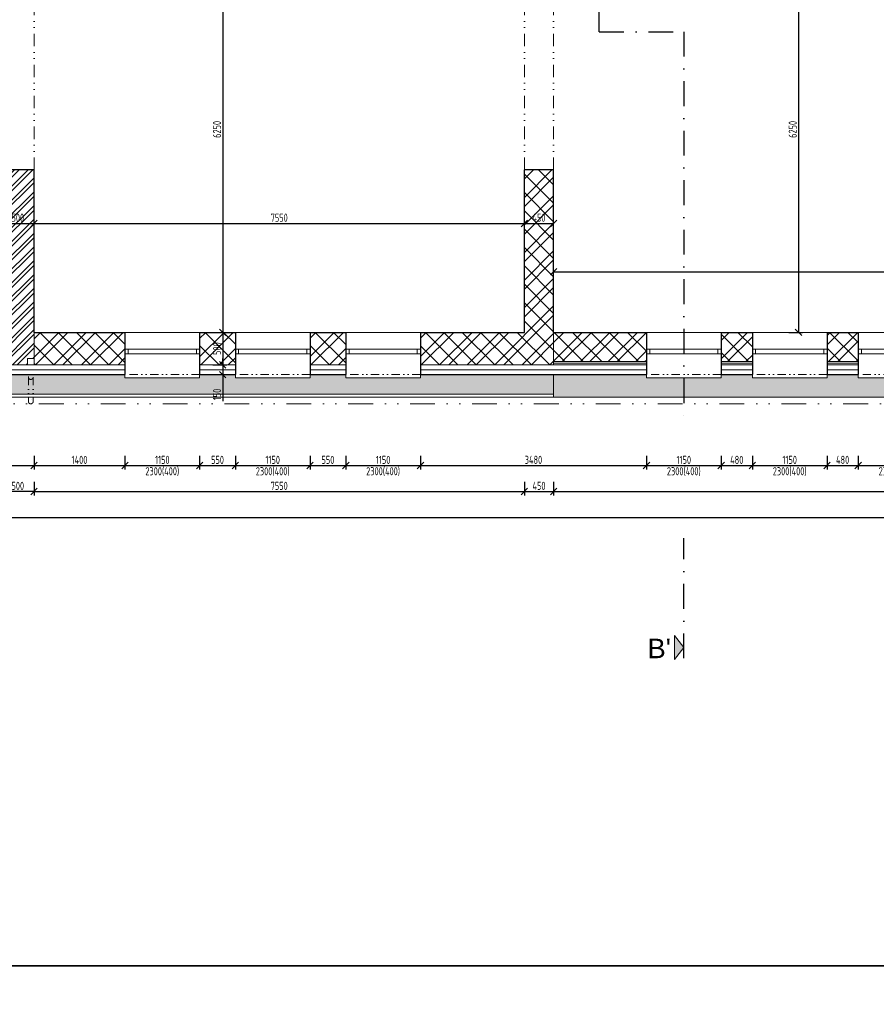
# Model space of a CAD drawing. Header units: millimetres. Extents: x -66400 to 220000, y -39950 to 48800.
# Tile 16 of 48: x 25779 to 38969, y -9844 to 5314. Entities that reach past the tile are written whole.
import ezdxf

# ---------------------------------------------------------------- set-up
doc = ezdxf.new("R2010")
doc.units = ezdxf.units.MM
doc.linetypes.add('DASHDOT', pattern=[25.4, 12.7, -6.35, 0, -6.35])
doc.linetypes.add('DIVIDE', pattern=[31.75, 12.7, -6.35, 0, -6.35, 0, -6.35])
doc.layers.get('Defpoints').update_dxf_attribs({"color": 161})
for name, color, linetype, lineweight in [('A koty', 7, 'Continuous', 5), ('A nad', 7, 'DIVIDE', 9), ('A okná-dvere', 144, 'Continuous', 9), ('A steny', 30, 'Continuous', 30), ('A tenkeciary', 8, 'Continuous', 9), ('A tepel.izolacia', 7, 'BATTING', 5)]:
    doc.layers.add(name, color=color, linetype=linetype, lineweight=lineweight)
doc.layers.add('A srafy', color=7, linetype='Continuous', lineweight=5, true_color=0x7a7a7a)
doc.styles.add('ARIAL', font='arial.ttf', dxfattribs={"height": 2})
doc.styles.add('ISOCP', font='isocp.shx', dxfattribs={"width": 0.8})
doc.linetypes.add('BATTING', pattern='A,0.00254,-2.54,[134,ltypeshp.shx,S=2.54,R=0,X=-2.54,Y=0],-5.08,[134,ltypeshp.shx,S=2.54,R=180,X=2.54,Y=0],-2.54', length=10.16254)
doc.dimstyles.new('50', dxfattribs={"dimscale": 50, "dimtxt": 2.5, "dimasz": 2, "dimexe": 1.25, "dimexo": 3, "dimgap": 0.5, "dimtad": 1, "dimdec": 0, "dimrnd": 5, "dimtxsty": 'ISOCP', "dimblk": 'OBLIQUE', "dimcen": 1.4, "dimclrd": 256, "dimclre": 256, "dimclrt": 256, "dimadec": 0, "dimazin": 0, "dimtfac": 1, "dimtdec": 0, "dimtix": 1, "dimtmove": 2, "dimatfit": 0, "dimfxl": 0, "dimarcsym": 0})
pattern_1 = [(45, (1e-11, 0), (-212.132, 212.132), []), (45, (141.42, 0), (-212.132, 212.132), []), (135, (1e-11, 0), (-141.4214, -141.4214), [])]

# ---------------------------------------------------------------- blocks, each defined once
blk = doc.blocks.new('_Oblique')
at = {"color": 0, "linetype": 'ByBlock', "lineweight": -2}
blk.add_line((-0.5, -0.5), (0.5, 0.5), dxfattribs=at)
blk = doc.blocks.new('*D232')
at = {"layer": 'A koty', "lineweight": -2, "transparency": 16777216}
for p, q in [((26000, -1400), (26000, -1612.5)), ((27400, -1400), (27400, -1612.5)), ((26000, -1550), (27400, -1550))]:
    blk.add_line(p, q, dxfattribs=at)
at = {"layer": 'Defpoints', "color": 0, "transparency": 16777216}
for p in [(26000, 0), (27400, -150), (27400, -1550)]:
    blk.add_point(p, dxfattribs=at)
at = {"layer": 'A koty', "lineweight": -2, "transparency": 16777216, "xscale": 100, "yscale": 100, "zscale": 100, "rotation": 180}
blk.add_blockref('_Oblique', (26000, -1550), dxfattribs=at)
at = {"layer": 'A koty', "lineweight": -2, "transparency": 16777216, "xscale": 100, "yscale": 100, "zscale": 100}
blk.add_blockref('_Oblique', (27400, -1550), dxfattribs=at)
at = {"layer": 'A koty', "transparency": 16777216, "insert": (26700, -1462.5), "char_height": 125, "attachment_point": 5, "style": 'ISOCP'}
blk.add_mtext('1400', dxfattribs=at)
blk = doc.blocks.new('*D233')
at = {"layer": 'A koty', "lineweight": -2, "transparency": 16777216}
for p, q in [((27400, -1400), (27400, -1612.5)), ((28550, -1400), (28550, -1612.5)), ((27400, -1550), (28550, -1550))]:
    blk.add_line(p, q, dxfattribs=at)
at = {"layer": 'Defpoints', "color": 0, "transparency": 16777216}
for p in [(27400, -150), (28550, -150), (28550, -1550)]:
    blk.add_point(p, dxfattribs=at)
at = {"layer": 'A koty', "lineweight": -2, "transparency": 16777216, "xscale": 100, "yscale": 100, "zscale": 100, "rotation": 180}
blk.add_blockref('_Oblique', (27400, -1550), dxfattribs=at)
at = {"layer": 'A koty', "lineweight": -2, "transparency": 16777216, "xscale": 100, "yscale": 100, "zscale": 100}
blk.add_blockref('_Oblique', (28550, -1550), dxfattribs=at)
at = {"layer": 'A koty', "transparency": 16777216, "char_height": 125, "attachment_point": 5, "style": 'ISOCP'}
for s, insert in [('1150', (27975, -1462.5)), ('2300(400)', (27975, -1643.75))]:
    blk.add_mtext(s, dxfattribs=dict(at, insert=insert))
blk = doc.blocks.new('*D234')
at = {"layer": 'A koty', "lineweight": -2, "transparency": 16777216}
for p, q in [((28550, -1400), (28550, -1612.5)), ((29100, -1400), (29100, -1612.5)), ((28550, -1550), (29100, -1550))]:
    blk.add_line(p, q, dxfattribs=at)
at = {"layer": 'Defpoints', "color": 0, "transparency": 16777216}
for p in [(28550, -150), (29100, -150), (29100, -1550)]:
    blk.add_point(p, dxfattribs=at)
at = {"layer": 'A koty', "lineweight": -2, "transparency": 16777216, "xscale": 100, "yscale": 100, "zscale": 100, "rotation": 180}
blk.add_blockref('_Oblique', (28550, -1550), dxfattribs=at)
at = {"layer": 'A koty', "lineweight": -2, "transparency": 16777216, "xscale": 100, "yscale": 100, "zscale": 100}
blk.add_blockref('_Oblique', (29100, -1550), dxfattribs=at)
at = {"layer": 'A koty', "transparency": 16777216, "insert": (28825, -1462.5), "char_height": 125, "attachment_point": 5, "style": 'ISOCP'}
blk.add_mtext('550', dxfattribs=at)
blk = doc.blocks.new('*D235')
at = {"layer": 'A koty', "lineweight": -2, "transparency": 16777216}
for p, q in [((29100, -1400), (29100, -1612.5)), ((30250, -1400), (30250, -1612.5)), ((29100, -1550), (30250, -1550))]:
    blk.add_line(p, q, dxfattribs=at)
at = {"layer": 'Defpoints', "color": 0, "transparency": 16777216}
for p in [(29100, -150), (30250, -175), (30250, -1550)]:
    blk.add_point(p, dxfattribs=at)
at = {"layer": 'A koty', "lineweight": -2, "transparency": 16777216, "xscale": 100, "yscale": 100, "zscale": 100, "rotation": 180}
blk.add_blockref('_Oblique', (29100, -1550), dxfattribs=at)
at = {"layer": 'A koty', "lineweight": -2, "transparency": 16777216, "xscale": 100, "yscale": 100, "zscale": 100}
blk.add_blockref('_Oblique', (30250, -1550), dxfattribs=at)
at = {"layer": 'A koty', "transparency": 16777216, "char_height": 125, "attachment_point": 5, "style": 'ISOCP'}
for s, insert in [('1150', (29675, -1462.5)), ('2300(400)', (29675, -1643.75))]:
    blk.add_mtext(s, dxfattribs=dict(at, insert=insert))
blk = doc.blocks.new('*D236')
at = {"layer": 'A koty', "lineweight": -2, "transparency": 16777216}
for p, q in [((30250, -1400), (30250, -1612.5)), ((30800, -1400), (30800, -1612.5)), ((30250, -1550), (30800, -1550))]:
    blk.add_line(p, q, dxfattribs=at)
at = {"layer": 'Defpoints', "color": 0, "transparency": 16777216}
for p in [(30800, -150), (30250, -175), (30800, -1550)]:
    blk.add_point(p, dxfattribs=at)
at = {"layer": 'A koty', "lineweight": -2, "transparency": 16777216, "xscale": 100, "yscale": 100, "zscale": 100, "rotation": 180}
blk.add_blockref('_Oblique', (30250, -1550), dxfattribs=at)
at = {"layer": 'A koty', "lineweight": -2, "transparency": 16777216, "xscale": 100, "yscale": 100, "zscale": 100}
blk.add_blockref('_Oblique', (30800, -1550), dxfattribs=at)
at = {"layer": 'A koty', "transparency": 16777216, "insert": (30525, -1462.5), "char_height": 125, "attachment_point": 5, "style": 'ISOCP'}
blk.add_mtext('550', dxfattribs=at)
blk = doc.blocks.new('*D237')
at = {"layer": 'A koty', "lineweight": -2, "transparency": 16777216}
for p, q in [((30800, -1400), (30800, -1612.5)), ((31950, -1400), (31950, -1612.5)), ((30800, -1550), (31950, -1550))]:
    blk.add_line(p, q, dxfattribs=at)
at = {"layer": 'Defpoints', "color": 0, "transparency": 16777216}
for p in [(30800, -150), (31950, -150), (31950, -1550)]:
    blk.add_point(p, dxfattribs=at)
at = {"layer": 'A koty', "lineweight": -2, "transparency": 16777216, "xscale": 100, "yscale": 100, "zscale": 100, "rotation": 180}
blk.add_blockref('_Oblique', (30800, -1550), dxfattribs=at)
at = {"layer": 'A koty', "lineweight": -2, "transparency": 16777216, "xscale": 100, "yscale": 100, "zscale": 100}
blk.add_blockref('_Oblique', (31950, -1550), dxfattribs=at)
at = {"layer": 'A koty', "transparency": 16777216, "char_height": 125, "attachment_point": 5, "style": 'ISOCP'}
for s, insert in [('1150', (31375, -1462.5)), ('2300(400)', (31375, -1643.75))]:
    blk.add_mtext(s, dxfattribs=dict(at, insert=insert))
blk = doc.blocks.new('*D238')
at = {"layer": 'A koty', "lineweight": -2, "transparency": 16777216}
for p, q in [((31950, -1400), (31950, -1612.5)), ((35430, -1400), (35430, -1612.5)), ((31950, -1550), (35430, -1550))]:
    blk.add_line(p, q, dxfattribs=at)
at = {"layer": 'Defpoints', "color": 0, "transparency": 16777216}
for p in [(31950, -150), (35430, -150), (35430, -1550)]:
    blk.add_point(p, dxfattribs=at)
at = {"layer": 'A koty', "lineweight": -2, "transparency": 16777216, "xscale": 100, "yscale": 100, "zscale": 100, "rotation": 180}
blk.add_blockref('_Oblique', (31950, -1550), dxfattribs=at)
at = {"layer": 'A koty', "lineweight": -2, "transparency": 16777216, "xscale": 100, "yscale": 100, "zscale": 100}
blk.add_blockref('_Oblique', (35430, -1550), dxfattribs=at)
at = {"layer": 'A koty', "transparency": 16777216, "insert": (33690, -1462.5), "char_height": 125, "attachment_point": 5, "style": 'ISOCP'}
blk.add_mtext('3480', dxfattribs=at)
blk = doc.blocks.new('*D239')
at = {"layer": 'A koty', "lineweight": -2, "transparency": 16777216}
for p, q in [((35430, -1400), (35430, -1612.5)), ((36580, -1400), (36580, -1612.5)), ((35430, -1550), (36580, -1550))]:
    blk.add_line(p, q, dxfattribs=at)
at = {"layer": 'Defpoints', "color": 0, "transparency": 16777216}
for p in [(35430, -150), (36580, -150), (36580, -1550)]:
    blk.add_point(p, dxfattribs=at)
at = {"layer": 'A koty', "lineweight": -2, "transparency": 16777216, "xscale": 100, "yscale": 100, "zscale": 100, "rotation": 180}
blk.add_blockref('_Oblique', (35430, -1550), dxfattribs=at)
at = {"layer": 'A koty', "lineweight": -2, "transparency": 16777216, "xscale": 100, "yscale": 100, "zscale": 100}
blk.add_blockref('_Oblique', (36580, -1550), dxfattribs=at)
at = {"layer": 'A koty', "transparency": 16777216, "char_height": 125, "attachment_point": 5, "style": 'ISOCP'}
for s, insert in [('1150', (36005, -1462.5)), ('2300(400)', (36005, -1643.75))]:
    blk.add_mtext(s, dxfattribs=dict(at, insert=insert))
blk = doc.blocks.new('*D240')
at = {"layer": 'A koty', "lineweight": -2, "transparency": 16777216}
for p, q in [((36580, -1400), (36580, -1612.5)), ((37060, -1400), (37060, -1612.5)), ((36580, -1550), (37060, -1550))]:
    blk.add_line(p, q, dxfattribs=at)
at = {"layer": 'Defpoints', "color": 0, "transparency": 16777216}
for p in [(36580, -150), (37060, -150), (37060, -1550)]:
    blk.add_point(p, dxfattribs=at)
at = {"layer": 'A koty', "lineweight": -2, "transparency": 16777216, "xscale": 100, "yscale": 100, "zscale": 100, "rotation": 180}
blk.add_blockref('_Oblique', (36580, -1550), dxfattribs=at)
at = {"layer": 'A koty', "lineweight": -2, "transparency": 16777216, "xscale": 100, "yscale": 100, "zscale": 100}
blk.add_blockref('_Oblique', (37060, -1550), dxfattribs=at)
at = {"layer": 'A koty', "transparency": 16777216, "insert": (36820, -1462.5), "char_height": 125, "attachment_point": 5, "style": 'ISOCP'}
blk.add_mtext('480', dxfattribs=at)
blk = doc.blocks.new('*D241')
at = {"layer": 'A koty', "lineweight": -2, "transparency": 16777216}
for p, q in [((37060, -1400), (37060, -1612.5)), ((38210, -1400), (38210, -1612.5)), ((37060, -1550), (38210, -1550))]:
    blk.add_line(p, q, dxfattribs=at)
at = {"layer": 'Defpoints', "color": 0, "transparency": 16777216}
for p in [(37060, -150), (38210, -150), (38210, -1550)]:
    blk.add_point(p, dxfattribs=at)
at = {"layer": 'A koty', "lineweight": -2, "transparency": 16777216, "xscale": 100, "yscale": 100, "zscale": 100, "rotation": 180}
blk.add_blockref('_Oblique', (37060, -1550), dxfattribs=at)
at = {"layer": 'A koty', "lineweight": -2, "transparency": 16777216, "xscale": 100, "yscale": 100, "zscale": 100}
blk.add_blockref('_Oblique', (38210, -1550), dxfattribs=at)
at = {"layer": 'A koty', "transparency": 16777216, "char_height": 125, "attachment_point": 5, "style": 'ISOCP'}
for s, insert in [('1150', (37635, -1462.5)), ('2300(400)', (37635, -1643.75))]:
    blk.add_mtext(s, dxfattribs=dict(at, insert=insert))
blk = doc.blocks.new('*D242')
at = {"layer": 'A koty', "lineweight": -2, "transparency": 16777216}
for p, q in [((38210, -1400), (38210, -1612.5)), ((38690, -1400), (38690, -1612.5)), ((38210, -1550), (38690, -1550))]:
    blk.add_line(p, q, dxfattribs=at)
at = {"layer": 'Defpoints', "color": 0, "transparency": 16777216}
for p in [(38210, -150), (38690, -150), (38690, -1550)]:
    blk.add_point(p, dxfattribs=at)
at = {"layer": 'A koty', "lineweight": -2, "transparency": 16777216, "xscale": 100, "yscale": 100, "zscale": 100, "rotation": 180}
blk.add_blockref('_Oblique', (38210, -1550), dxfattribs=at)
at = {"layer": 'A koty', "lineweight": -2, "transparency": 16777216, "xscale": 100, "yscale": 100, "zscale": 100}
blk.add_blockref('_Oblique', (38690, -1550), dxfattribs=at)
at = {"layer": 'A koty', "transparency": 16777216, "insert": (38450, -1462.5), "char_height": 125, "attachment_point": 5, "style": 'ISOCP'}
blk.add_mtext('480', dxfattribs=at)
blk = doc.blocks.new('*D243')
at = {"layer": 'A koty', "lineweight": -2, "transparency": 16777216}
for p, q in [((38690, -1400), (38690, -1612.5)), ((39840, -1400), (39840, -1612.5)), ((38690, -1550), (39840, -1550))]:
    blk.add_line(p, q, dxfattribs=at)
at = {"layer": 'Defpoints', "color": 0, "transparency": 16777216}
for p in [(38690, -150), (39840, -150), (39840, -1550)]:
    blk.add_point(p, dxfattribs=at)
at = {"layer": 'A koty', "lineweight": -2, "transparency": 16777216, "xscale": 100, "yscale": 100, "zscale": 100, "rotation": 180}
blk.add_blockref('_Oblique', (38690, -1550), dxfattribs=at)
at = {"layer": 'A koty', "lineweight": -2, "transparency": 16777216, "xscale": 100, "yscale": 100, "zscale": 100}
blk.add_blockref('_Oblique', (39840, -1550), dxfattribs=at)
at = {"layer": 'A koty', "transparency": 16777216, "char_height": 125, "attachment_point": 5, "style": 'ISOCP'}
for s, insert in [('1150', (39265, -1462.5)), ('2300(400)', (39265, -1643.75))]:
    blk.add_mtext(s, dxfattribs=dict(at, insert=insert))
blk = doc.blocks.new('*D194')
at = {"layer": 'A koty', "lineweight": -2, "transparency": 16777216}
for p, q in [((26000, -1800), (26000, -2012.5)), ((33550, -1800), (33550, -2012.5)), ((26000, -1950), (33550, -1950))]:
    blk.add_line(p, q, dxfattribs=at)
at = {"layer": 'Defpoints', "color": 0, "transparency": 16777216}
for p in [(26000, 500), (33550, 500), (33550, -1950)]:
    blk.add_point(p, dxfattribs=at)
at = {"layer": 'A koty', "lineweight": -2, "transparency": 16777216, "xscale": 100, "yscale": 100, "zscale": 100, "rotation": 180}
blk.add_blockref('_Oblique', (26000, -1950), dxfattribs=at)
at = {"layer": 'A koty', "lineweight": -2, "transparency": 16777216, "xscale": 100, "yscale": 100, "zscale": 100}
blk.add_blockref('_Oblique', (33550, -1950), dxfattribs=at)
at = {"layer": 'A koty', "transparency": 16777216, "insert": (29775, -1862.5), "char_height": 125, "attachment_point": 5, "style": 'ISOCP'}
blk.add_mtext('7550', dxfattribs=at)
blk = doc.blocks.new('*D249')
at = {"layer": 'A koty', "lineweight": -2, "transparency": 16777216}
for p, q in [((34000, -1800), (34000, -2012.5)), ((45500, -1800), (45500, -2012.5)), ((34000, -1950), (45500, -1950))]:
    blk.add_line(p, q, dxfattribs=at)
at = {"layer": 'Defpoints', "color": 0, "transparency": 16777216}
for p in [(45500, 500), (34000, 0), (45500, -1950)]:
    blk.add_point(p, dxfattribs=at)
at = {"layer": 'A koty', "lineweight": -2, "transparency": 16777216, "xscale": 100, "yscale": 100, "zscale": 100, "rotation": 180}
blk.add_blockref('_Oblique', (34000, -1950), dxfattribs=at)
at = {"layer": 'A koty', "lineweight": -2, "transparency": 16777216, "xscale": 100, "yscale": 100, "zscale": 100}
blk.add_blockref('_Oblique', (45500, -1950), dxfattribs=at)
at = {"layer": 'A koty', "transparency": 16777216, "insert": (39750, -1862.5), "char_height": 125, "attachment_point": 5, "style": 'ISOCP'}
blk.add_mtext('11500', dxfattribs=at)
blk = doc.blocks.new('*D251')
at = {"layer": 'A koty', "lineweight": -2, "transparency": 16777216}
for p, q in [((-150, -300), (-150, -2412)), ((46149, -300), (46149, -2412)), ((-150, -2350), (46149, -2350))]:
    blk.add_line(p, q, dxfattribs=at)
at = {"layer": 'Defpoints', "color": 0, "transparency": 16777216}
for p in [(-150, -150), (46149, -150), (46149, -2350)]:
    blk.add_point(p, dxfattribs=at)
at = {"layer": 'A koty', "lineweight": -2, "transparency": 16777216, "xscale": 100, "yscale": 100, "zscale": 100, "rotation": 180}
blk.add_blockref('_Oblique', (-150, -2350), dxfattribs=at)
at = {"layer": 'A koty', "lineweight": -2, "transparency": 16777216, "xscale": 100, "yscale": 100, "zscale": 100}
blk.add_blockref('_Oblique', (46149, -2350), dxfattribs=at)
at = {"layer": 'A koty', "transparency": 16777216, "insert": (22925, -2262), "char_height": 125, "attachment_point": 5, "style": 'ISOCP'}
blk.add_mtext('46300', dxfattribs=at)
blk = doc.blocks.new('*D258')
at = {"layer": 'A koty', "lineweight": -2, "transparency": 16777216}
for p, q in [((25500, 2027), (25500, 2240)), ((25500, 2177), (26000, 2177)), ((26000, 2027), (26000, 2240))]:
    blk.add_line(p, q, dxfattribs=at)
at = {"layer": 'Defpoints', "color": 0, "transparency": 16777216}
for p in [(26000, 2177), (25500, 500), (26000, 500)]:
    blk.add_point(p, dxfattribs=at)
at = {"layer": 'A koty', "lineweight": -2, "transparency": 16777216, "xscale": 100, "yscale": 100, "zscale": 100, "rotation": 180}
blk.add_blockref('_Oblique', (25500, 2177), dxfattribs=at)
at = {"layer": 'A koty', "lineweight": -2, "transparency": 16777216, "xscale": 100, "yscale": 100, "zscale": 100}
blk.add_blockref('_Oblique', (26000, 2177), dxfattribs=at)
at = {"layer": 'A koty', "transparency": 16777216, "insert": (25750, 2265), "char_height": 125, "attachment_point": 5, "style": 'ISOCP'}
blk.add_mtext('500', dxfattribs=at)
blk = doc.blocks.new('*D259')
at = {"layer": 'A koty', "lineweight": -2, "transparency": 16777216}
for p, q in [((26000, 2027), (26000, 2240)), ((26000, 2177), (33550, 2177)), ((33550, 2027), (33550, 2240))]:
    blk.add_line(p, q, dxfattribs=at)
at = {"layer": 'Defpoints', "color": 0, "transparency": 16777216}
for p in [(33550, 2177), (26000, 500), (33550, 500)]:
    blk.add_point(p, dxfattribs=at)
at = {"layer": 'A koty', "lineweight": -2, "transparency": 16777216, "xscale": 100, "yscale": 100, "zscale": 100, "rotation": 180}
blk.add_blockref('_Oblique', (26000, 2177), dxfattribs=at)
at = {"layer": 'A koty', "lineweight": -2, "transparency": 16777216, "xscale": 100, "yscale": 100, "zscale": 100}
blk.add_blockref('_Oblique', (33550, 2177), dxfattribs=at)
at = {"layer": 'A koty', "transparency": 16777216, "insert": (29775, 2265), "char_height": 125, "attachment_point": 5, "style": 'ISOCP'}
blk.add_mtext('7550', dxfattribs=at)
blk = doc.blocks.new('*D260')
at = {"layer": 'A koty', "lineweight": -2, "transparency": 16777216}
for p, q in [((33550, 2027), (33550, 2240)), ((33550, 2177), (34000, 2177)), ((34000, 2027), (34000, 2240))]:
    blk.add_line(p, q, dxfattribs=at)
at = {"layer": 'Defpoints', "color": 0, "transparency": 16777216}
for p in [(34000, 2177), (33550, 500), (34000, 500)]:
    blk.add_point(p, dxfattribs=at)
at = {"layer": 'A koty', "lineweight": -2, "transparency": 16777216, "xscale": 100, "yscale": 100, "zscale": 100, "rotation": 180}
blk.add_blockref('_Oblique', (33550, 2177), dxfattribs=at)
at = {"layer": 'A koty', "lineweight": -2, "transparency": 16777216, "xscale": 100, "yscale": 100, "zscale": 100}
blk.add_blockref('_Oblique', (34000, 2177), dxfattribs=at)
at = {"layer": 'A koty', "transparency": 16777216, "insert": (33775, 2265), "char_height": 125, "attachment_point": 5, "style": 'ISOCP'}
blk.add_mtext('450', dxfattribs=at)
blk = doc.blocks.new('*D261')
at = {"layer": 'A koty', "lineweight": -2, "transparency": 16777216}
for p, q in [((34000, 1284), (34000, 1496)), ((34000, 1434), (45500, 1434)), ((45500, 1284), (45500, 1496))]:
    blk.add_line(p, q, dxfattribs=at)
at = {"layer": 'Defpoints', "color": 0, "transparency": 16777216}
for p in [(45500, 1434), (34000, 500), (45500, 500)]:
    blk.add_point(p, dxfattribs=at)
at = {"layer": 'A koty', "lineweight": -2, "transparency": 16777216, "xscale": 100, "yscale": 100, "zscale": 100, "rotation": 180}
blk.add_blockref('_Oblique', (34000, 1434), dxfattribs=at)
at = {"layer": 'A koty', "lineweight": -2, "transparency": 16777216, "xscale": 100, "yscale": 100, "zscale": 100}
blk.add_blockref('_Oblique', (45500, 1434), dxfattribs=at)
at = {"layer": 'A koty', "transparency": 16777216, "insert": (39750, 1521), "char_height": 125, "attachment_point": 5, "style": 'ISOCP'}
blk.add_mtext('11500', dxfattribs=at)
blk = doc.blocks.new('*D198')
at = {"layer": 'A koty', "lineweight": -2, "transparency": 16777216}
for p, q in [((33550, -1800), (33550, -2012.5)), ((34000, -1800), (34000, -2012.5)), ((33550, -1950), (34000, -1950))]:
    blk.add_line(p, q, dxfattribs=at)
at = {"layer": 'Defpoints', "color": 0, "transparency": 16777216}
for p in [(33550, 500), (34000, 500), (34000, -1950)]:
    blk.add_point(p, dxfattribs=at)
at = {"layer": 'A koty', "lineweight": -2, "transparency": 16777216, "xscale": 100, "yscale": 100, "zscale": 100, "rotation": 180}
blk.add_blockref('_Oblique', (33550, -1950), dxfattribs=at)
at = {"layer": 'A koty', "lineweight": -2, "transparency": 16777216, "xscale": 100, "yscale": 100, "zscale": 100}
blk.add_blockref('_Oblique', (34000, -1950), dxfattribs=at)
at = {"layer": 'A koty', "transparency": 16777216, "insert": (33775, -1862.5), "char_height": 125, "attachment_point": 5, "style": 'ISOCP'}
blk.add_mtext('450', dxfattribs=at)
blk = doc.blocks.new('*D199')
at = {"layer": 'A koty', "lineweight": -2, "transparency": 16777216}
for p, q in [((25500, -1800), (25500, -2012.5)), ((26000, -1800), (26000, -2012.5)), ((26000, -1950), (25500, -1950))]:
    blk.add_line(p, q, dxfattribs=at)
at = {"layer": 'Defpoints', "color": 0, "transparency": 16777216}
for p in [(25500, 500), (26000, 500), (25500, -1950)]:
    blk.add_point(p, dxfattribs=at)
at = {"layer": 'A koty', "lineweight": -2, "transparency": 16777216, "xscale": 100, "yscale": 100, "zscale": 100, "rotation": 180}
blk.add_blockref('_Oblique', (25500, -1950), dxfattribs=at)
at = {"layer": 'A koty', "lineweight": -2, "transparency": 16777216, "xscale": 100, "yscale": 100, "zscale": 100}
blk.add_blockref('_Oblique', (26000, -1950), dxfattribs=at)
at = {"layer": 'A koty', "transparency": 16777216, "insert": (25750, -1862.5), "char_height": 125, "attachment_point": 5, "style": 'ISOCP'}
blk.add_mtext('500', dxfattribs=at)
blk = doc.blocks.new('*D203')
at = {"layer": 'A koty', "lineweight": -2, "transparency": 16777216}
for p, q in [((38700, 14150), (-2862.5, 14150)), ((-2800, -150), (-2800, 14150)), ((-300, -150), (-2862.5, -150))]:
    blk.add_line(p, q, dxfattribs=at)
at = {"layer": 'Defpoints', "color": 0, "transparency": 16777216}
for p in [(-2800, 14150), (38850, 14150), (-150, -150)]:
    blk.add_point(p, dxfattribs=at)
at = {"layer": 'A koty', "lineweight": -2, "transparency": 16777216, "xscale": 100, "yscale": 100, "zscale": 100}
for p, rotation in [((-2800, 14150), 90), ((-2800, -150), 270)]:
    blk.add_blockref('_Oblique', p, dxfattribs=dict(at, rotation=rotation))
at = {"layer": 'A koty', "transparency": 16777216, "insert": (-2887.5, 7150), "char_height": 125, "attachment_point": 5, "rotation": 90, "style": 'ISOCP'}
blk.add_mtext('14300', dxfattribs=at)
blk = doc.blocks.new('*D359')
at = {"layer": 'A koty', "lineweight": -2, "transparency": 16777216}
for p, q in [((28755, 6750), (28968, 6750)), ((28905, 6750), (28905, 500)), ((28755, 500), (28968, 500))]:
    blk.add_line(p, q, dxfattribs=at)
at = {"layer": 'Defpoints', "color": 0, "transparency": 16777216}
for p in [(26000, 6750), (26000, 500), (28905, 500)]:
    blk.add_point(p, dxfattribs=at)
at = {"layer": 'A koty', "lineweight": -2, "transparency": 16777216, "xscale": 100, "yscale": 100, "zscale": 100}
for p, rotation in [((28905, 6750), 90), ((28905, 500), 270)]:
    blk.add_blockref('_Oblique', p, dxfattribs=dict(at, rotation=rotation))
at = {"layer": 'A koty', "transparency": 16777216, "insert": (28818, 3625), "char_height": 125, "attachment_point": 5, "rotation": 90, "style": 'ISOCP'}
blk.add_mtext('6250', dxfattribs=at)
blk = doc.blocks.new('*D362')
at = {"layer": 'A koty', "lineweight": -2, "transparency": 16777216}
for p, q in [((37620, 6750), (37833, 6750)), ((37770, 6750), (37770, 500)), ((37620, 500), (37833, 500))]:
    blk.add_line(p, q, dxfattribs=at)
at = {"layer": 'Defpoints', "color": 0, "transparency": 16777216}
for p in [(34000, 6750), (34000, 500), (37770, 500)]:
    blk.add_point(p, dxfattribs=at)
at = {"layer": 'A koty', "lineweight": -2, "transparency": 16777216, "xscale": 100, "yscale": 100, "zscale": 100}
for p, rotation in [((37770, 6750), 90), ((37770, 500), 270)]:
    blk.add_blockref('_Oblique', p, dxfattribs=dict(at, rotation=rotation))
at = {"layer": 'A koty', "transparency": 16777216, "insert": (37682, 3625), "char_height": 125, "attachment_point": 5, "rotation": 90, "style": 'ISOCP'}
blk.add_mtext('6250', dxfattribs=at)
blk = doc.blocks.new('*D388')
at = {"layer": 'A koty', "lineweight": -2, "transparency": 16777216}
for p, q in [((28755, 500), (28968, 500)), ((28905, 500), (28905, 0)), ((28755, 0), (28968, 0))]:
    blk.add_line(p, q, dxfattribs=at)
at = {"layer": 'Defpoints', "color": 0, "transparency": 16777216}
for p in [(26000, 500), (28550, 0), (28905, 0)]:
    blk.add_point(p, dxfattribs=at)
at = {"layer": 'A koty', "lineweight": -2, "transparency": 16777216, "xscale": 100, "yscale": 100, "zscale": 100}
for p, rotation in [((28905, 500), 90), ((28905, 0), 270)]:
    blk.add_blockref('_Oblique', p, dxfattribs=dict(at, rotation=rotation))
at = {"layer": 'A koty', "transparency": 16777216, "insert": (28818, 250), "char_height": 125, "attachment_point": 5, "rotation": 90, "style": 'ISOCP'}
blk.add_mtext('500', dxfattribs=at)
blk = doc.blocks.new('*D389')
at = {"layer": 'A koty', "lineweight": -2, "transparency": 16777216}
for p, q in [((28755, 0), (28968, 0)), ((28905, 0), (28905, 100)), ((28905, 0), (28905, -150)), ((28755, -150), (28968, -150)), ((28905, -150), (28905, -560))]:
    blk.add_line(p, q, dxfattribs=at)
at = {"layer": 'Defpoints', "color": 0, "transparency": 16777216}
for p in [(28550, 0), (28550, -150), (28905, -150)]:
    blk.add_point(p, dxfattribs=at)
at = {"layer": 'A koty', "lineweight": -2, "transparency": 16777216, "xscale": 100, "yscale": 100, "zscale": 100}
for p, rotation in [((28905, 0), 270), ((28905, -150), 90)]:
    blk.add_blockref('_Oblique', p, dxfattribs=dict(at, rotation=rotation))
at = {"layer": 'A koty', "transparency": 16777216, "insert": (28818, -455), "char_height": 125, "attachment_point": 5, "rotation": 90, "style": 'ISOCP'}
blk.add_mtext('150', dxfattribs=at)
blk = doc.blocks.new('*D436')
at = {"layer": 'A koty', "lineweight": -2, "transparency": 16777216}
for p, q in [((24600, -1400), (24600, -1612.5)), ((26000, -1400), (26000, -1612.5)), ((24600, -1550), (26000, -1550))]:
    blk.add_line(p, q, dxfattribs=at)
at = {"layer": 'Defpoints', "color": 0, "transparency": 16777216}
for p in [(26000, 0), (24600, -150), (26000, -1550)]:
    blk.add_point(p, dxfattribs=at)
at = {"layer": 'A koty', "lineweight": -2, "transparency": 16777216, "xscale": 100, "yscale": 100, "zscale": 100, "rotation": 180}
blk.add_blockref('_Oblique', (24600, -1550), dxfattribs=at)
at = {"layer": 'A koty', "lineweight": -2, "transparency": 16777216, "xscale": 100, "yscale": 100, "zscale": 100}
blk.add_blockref('_Oblique', (26000, -1550), dxfattribs=at)
at = {"layer": 'A koty', "transparency": 16777216, "insert": (25300, -1462.5), "char_height": 125, "attachment_point": 5, "style": 'ISOCP'}
blk.add_mtext('1400', dxfattribs=at)

msp = doc.modelspace()

# ---------------------------------------------------------------- hatches: boundary and pattern name
at = {"layer": 'A koty'}
h = msp.add_hatch(color=256, dxfattribs=at)
h.dxf.hatch_style = 1
h.paths.add_polyline_path([(35860, -4168.1), (36005, -4350.6), (35860, -4535.6)])
at = {"layer": 'A srafy'}
h = msp.add_hatch(dxfattribs=at)
h.set_pattern_fill('DLAZBA2', color=256)
h.set_pattern_definition([(0, (0, 0), (0, 100), []), (90, (0, 0), (-100, 100), [100, -100])])
h.paths.add_polyline_path([(46500, 14500), (42500, 14500), (42500, 14150), (46150, 14150), (46150, 12750), (46200, 12750), (46200, 11900), (46150, 11900), (46150, 9650), (46200, 9650), (46200, 8800), (46150, 8800), (46150, 8350), (46200, 8350), (46200, 7500), (46150, 7500), (46150, 4700), (46200, 4700), (46200, 3550), (46150, 3550), (46150, 3100), (46200, 3100), (46200, 1950), (46150, 1950), (46150, -150), (41470, -150), (41470, -200), (40320, -200), (40320, -150), (39840, -150), (39840, -200), (38690, -200), (38690, -150), (38210, -150), (38210, -200), (37060, -200), (37060, -150), (36580, -150), (36580, -200), (35430, -200), (35430, -150), (34000, -150), (34000, -500), (46500, -500)])
at = {"layer": 'A srafy', "true_color": 0xf0300a}
h = msp.add_hatch(dxfattribs=at)
h.set_pattern_fill('GRAVEL', color=20, scale=15, angle=45)
h.paths.add_polyline_path([(-150, 3980), (-200, 3980), (-200, 4510), (-150, 4510), (-150, 4700), (-462.5, 4700), (-437.5, -450), (34025, -450), (34000, -150), (31950, -150), (31950, -200), (30800, -200), (30800, -150), (30250, -150), (30250, -200), (29100, -200), (29100, -150), (28550, -150), (28550, -200), (27400, -200), (27400, -150), (24600, -150), (24600, -200), (23530, -200), (23530, -150), (22880, -150), (22880, -200), (21810, -200), (21810, -150), (21160, -150), (21160, -200), (20090, -200), (20090, -150), (19440, -150), (19440, -200), (18370, -200), (18370, -150), (17720, -150), (17720, -200), (16650, -200), (16650, -150), (16000, -150), (16000, -200), (14930, -200), (14930, -150), (14280, -150), (14280, -200), (13210, -200), (13210, -150), (12560, -150), (12560, -200), (11490, -200), (11490, -150), (8700, -150), (8700, -200), (7630, -200), (7630, -150), (5070, -150), (5070, -200), (4000, -200), (4000, -150), (-150, -150), (-150, 2200), (-200, 2200), (-200, 2730), (-150, 2730)])
at = {"layer": 'A srafy'}
h = msp.add_hatch(dxfattribs=at)
h.set_pattern_fill('ZDIVO-OBECNE', color=256, scale=50)
h.set_pattern_definition([(45, (0, 0), (-106.066, 106.066), []), (45, (70.71, 0), (-106.066, 106.066), [])])
h.paths.add_polyline_path([(26000, 3000), (25500, 3000), (25500, 500), (24600, 500), (24600, 0), (25900, 0), (25900, 100), (26000, 100), (26000, 500)])
h = msp.add_hatch(dxfattribs=at)
h.set_pattern_fill('ZDIVO-STR_PEV', color=256, scale=100)
h.set_pattern_definition(pattern_1)
h.paths.add_polyline_path([(34000, 0), (34000, 500), (34000, 3000), (33550, 3000), (33550, 500), (31950, 500), (31950, 0)])
h.paths.add_polyline_path([(30250, 0), (30800, 0), (30800, 500), (30250, 500)])
h.paths.add_polyline_path([(28550, 0), (29100, 0), (29100, 500), (28550, 500)])
h.paths.add_polyline_path([(26000, 500), (26000, 100), (26000, 0), (27400, 0), (27400, 500)])
h = msp.add_hatch(dxfattribs=at)
h.set_pattern_fill('ZDIVO-STR_PEV', color=256, scale=100)
h.set_pattern_definition(pattern_1)
h.paths.add_polyline_path([(40320, 50), (40320, 500), (39840, 500), (39840, 50)])
h.paths.add_polyline_path([(38210, 500), (38210, 50), (38690, 50), (38690, 500)])
h.paths.add_polyline_path([(37060, 500), (36580, 500), (36580, 50), (37060, 50)])
h.paths.add_polyline_path([(34000, 500), (34000, 50), (35430, 50), (35430, 500)])

# ---------------------------------------------------------------- linework, layer by layer
at = {"layer": 'A koty', "color": 1, "linetype": 'DASHDOT', "lineweight": 30, "ltscale": 30}
for p, q in [((34700, 5127.1), (34700, 6294.7)), ((34700, 5127.1), (36005, 5127.1)), ((36005, 5127.1), (36005, -864.7))]:
    msp.add_line(p, q, dxfattribs=at)
msp.add_lwpolyline([(36005, -4516.4), (36005, -2666.3)], dxfattribs=at)
at = {"layer": 'A koty'}
msp.add_lwpolyline([(35860, -4168.1), (36005, -4350.6), (35860, -4535.6)], close=True, dxfattribs=at)
at = {"layer": 'A nad', "ltscale": 15}
for p, q in [((26000, 3000), (26000, 5500)), ((33550, 3000), (33550, 5500)), ((34000, 3000), (34000, 5500))]:
    msp.add_line(p, q, dxfattribs=at)
at = {"layer": 'A nad', "ltscale": 10}
for p, q in [((28550, -150), (27400, -150)), ((30250, -150), (29100, -150)), ((31950, -150), (30800, -150)), ((36580, -150), (35430, -150)), ((38210, -150), (37060, -150)), ((39840, -150), (38690, -150)), ((25912.5, -187.5), (25912.5, -562.5)), ((25987.5, -187.5), (25987.5, -562.5))]:
    msp.add_line(p, q, dxfattribs=at)
at = {"layer": 'A nad', "ltscale": 30}
msp.add_lwpolyline([(46600, 14600), (38400, 14600), (38400, 11600), (-600, 11600), (-600, -600), (46600, -600)], close=True, dxfattribs=at)
at = {"layer": 'A nad', "ltscale": 10}
for centre in [(25950, -187.5), (25950, -562.5)]:
    msp.add_circle(centre, 37.5, dxfattribs=at)
at = {"layer": 'A okná-dvere'}
for points in [[(27400, 240), (27450, 240), (27450, 170), (27400, 170)], [(27450, 170), (28500, 170), (28500, 240), (27450, 240)], [(28500, 240), (28550, 240), (28550, 170), (28500, 170)], [(29100, 240), (29150, 240), (29150, 170), (29100, 170)], [(29150, 170), (30200, 170), (30200, 240), (29150, 240)], [(30200, 240), (30250, 240), (30250, 170), (30200, 170)], [(30800, 240), (30850, 240), (30850, 170), (30800, 170)], [(30850, 170), (31900, 170), (31900, 240), (30850, 240)], [(31900, 240), (31950, 240), (31950, 170), (31900, 170)], [(35430, 240), (35480, 240), (35480, 170), (35430, 170)], [(35480, 170), (36530, 170), (36530, 240), (35480, 240)], [(36530, 240), (36580, 240), (36580, 170), (36530, 170)], [(37060, 240), (37110, 240), (37110, 170), (37060, 170)], [(37110, 170), (38160, 170), (38160, 240), (37110, 240)], [(38160, 240), (38210, 240), (38210, 170), (38160, 170)], [(38690, 240), (38740, 240), (38740, 170), (38690, 170)], [(38740, 170), (39790, 170), (39790, 240), (38740, 240)]]:
    msp.add_lwpolyline(points, close=True, dxfattribs=at)
at = {"layer": 'A steny'}
for p, q in [((26000, 3000), (25500, 3000)), ((26000, 500), (26000, 3000)), ((33550, 500), (33550, 3000)), ((34000, 3000), (33550, 3000)), ((34000, 500), (34000, 3000)), ((26000, 500), (27400, 500)), ((27400, 500), (27400, -150)), ((28550, 500), (29100, 500)), ((28550, 500), (28550, -150)), ((29100, 500), (29100, -150)), ((30250, 500), (30800, 500)), ((30250, 500), (30250, -150)), ((30800, 500), (30800, -150)), ((31950, 500), (33550, 500)), ((31950, 500), (31950, -150)), ((34000, 500), (35430, 500)), ((35430, 500), (35430, -150)), ((36580, 500), (37060, 500)), ((36580, 500), (36580, -150)), ((37060, 500), (37060, -150)), ((38210, 500), (38690, 500)), ((38210, 500), (38210, -150)), ((38690, 500), (38690, -150)), ((24600, -150), (27400, -150)), ((28550, -150), (29100, -150)), ((30250, -150), (30800, -150)), ((31950, -150), (35430, -150)), ((36580, -150), (37060, -150)), ((38210, -150), (38690, -150))]:
    msp.add_line(p, q, dxfattribs=at)
at = {"layer": 'A tenkeciary'}
for p, q in [((26000, 100), (26000, 500)), ((28550, 500), (27400, 500)), ((30250, 500), (29100, 500)), ((31950, 500), (30800, 500)), ((34000, 500), (34000, 0)), ((36580, 500), (35430, 500)), ((38210, 500), (37060, 500)), ((39840, 500), (38690, 500)), ((24600, 0), (27400, 0)), ((26000, 100), (25900, 100)), ((25900, 100), (25900, 0)), ((26000, 0), (26000, 100)), ((28550, 0), (29100, 0)), ((30250, 0), (30800, 0)), ((35430, 0), (31950, 0)), ((34000, 50), (35430, 50)), ((36572.9, 49.8), (37052.9, 49.8)), ((36580, 0), (37060, 0)), ((38210, 50), (38690, 50)), ((38210, 0), (38690, 0)), ((27400, -150), (27400, -200)), ((28550, -200), (28550, -150)), ((29100, -150), (29100, -200)), ((30250, -200), (30250, -150)), ((30800, -150), (30800, -200)), ((31950, -200), (31950, -150)), ((34000, -150), (34000, -500)), ((35430, -150), (35430, -200)), ((36580, -200), (36580, -150)), ((37060, -150), (37060, -200)), ((38210, -200), (38210, -150)), ((38690, -150), (38690, -200)), ((27400, -200), (28550, -200)), ((29100, -200), (30250, -200)), ((30800, -200), (31950, -200)), ((35430, -200), (36580, -200)), ((37060, -200), (38210, -200)), ((38690, -200), (39840, -200)), ((46500, -500), (34000, -500))]:
    msp.add_line(p, q, dxfattribs=at)
for points in [[(-500, 4700), (-500, -500), (34000, -500)], [(-450, 4700), (-450, -450), (34000, -450)]]:
    msp.add_lwpolyline(points, dxfattribs=at)
at = {"layer": 'A tepel.izolacia', "ltscale": 2.5}
for p, q in [((34000, 25), (35430, 25)), ((36580, 25), (37060, 25)), ((38210, 25), (38690, 25))]:
    msp.add_line(p, q, dxfattribs=at)
at = {"layer": 'A tepel.izolacia', "color": 20, "ltscale": 7, "true_color": 0xf0300a}
for p, q in [((24600, -75), (27400, -75)), ((28550, -75), (29100, -75)), ((30250, -75), (30800, -75)), ((35430, -75), (31950, -75)), ((36580, -75), (37060, -75)), ((38210, -75), (38690, -75))]:
    msp.add_line(p, q, dxfattribs=at)
at = {"layer": 'Defpoints'}
for points in [[(-3400, 20450), (49100, 20450), (49100, -9250), (-3400, -9250)], [(-6650, -9250), (56350, -9250), (56350, -38950), (-6650, -38950)]]:
    msp.add_lwpolyline(points, close=True, dxfattribs=at)

# ---------------------------------------------------------------- texts
at = {"layer": 'A koty', "insert": (35626.4, -4365.6), "char_height": 300, "width": 1, "attachment_point": 5, "style": 'ARIAL'}
msp.add_mtext("B'", dxfattribs=at)

# ---------------------------------------------------------------- dimensions: what is measured, and where the dimension line sits
at = {"layer": 'A koty'}
for base, p1, p2, override, picture, middle in [((-2800, 14150), (-150, -150), (38850, 14150), {"dimtmove": 0, "dimfxlon": 0}, '*D203', (-2800, 7150)), ((28905.1, -150), (28550, 0), (28550, -150), {"dimtmove": 0}, '*D389', (28905.1, -455))]:
    dim = msp.add_linear_dim(base=base, p1=p1, p2=p2, angle=90, dimstyle='50', override=override, dxfattribs=at)
    dim.commit()
    dim.dimension.update_dxf_attribs({"geometry": picture, "text_midpoint": middle, "dimtype": 160})
for base, p1, p2, picture, middle in [((28905.1, 500), (26000, 6750), (26000, 500), '*D359', (28817.6, 3625)), ((37770, 500), (34000, 6750), (34000, 500), '*D362', (37682.5, 3625)), ((28905.1, 0), (26000, 500), (28550, 0), '*D388', (28817.6, 250))]:
    dim = msp.add_linear_dim(base=base, p1=p1, p2=p2, angle=90, dimstyle='50', dxfattribs=at)
    dim.commit()
    dim.dimension.update_dxf_attribs({"geometry": picture, "text_midpoint": middle})
for base, p1, p2, picture, middle in [((26000, 2177.3), (25500, 500), (26000, 500), '*D258', (25750, 2264.8)), ((33550, 2177.3), (26000, 500), (33550, 500), '*D259', (29775, 2264.8)), ((34000, 2177.3), (33550, 500), (34000, 500), '*D260', (33775, 2264.8)), ((45500, 1433.9), (34000, 500), (45500, 500), '*D261', (39750, 1521.4)), ((25500, -1950), (26000, 500), (25500, 500), '*D199', (25750, -1862.5)), ((33550, -1950), (26000, 500), (33550, 500), '*D194', (29775, -1862.5)), ((34000, -1950), (33550, 500), (34000, 500), '*D198', (33775, -1862.5)), ((26000, -1550), (24600, -150), (26000, 0), '*D436', (25300, -1462.5)), ((27400, -1550), (26000, 0), (27400, -150), '*D232', (26700, -1462.5)), ((29100, -1550), (28550, -150), (29100, -150), '*D234', (28825, -1462.5)), ((30800, -1550), (30250, -175), (30800, -150), '*D236', (30525, -1462.5)), ((35430, -1550), (31950, -150), (35430, -150), '*D238', (33690, -1462.5)), ((37060, -1550), (36580, -150), (37060, -150), '*D240', (36820, -1462.5)), ((38690, -1550), (38210, -150), (38690, -150), '*D242', (38450, -1462.5))]:
    dim = msp.add_linear_dim(base=base, p1=p1, p2=p2, dimstyle='50', dxfattribs=at)
    dim.commit()
    dim.dimension.update_dxf_attribs({"geometry": picture, "text_midpoint": middle})
dim = msp.add_linear_dim(base=(45500, -1950), p1=(34000, 0), p2=(45500, 500), dimstyle='50', override={"dimtmove": 0}, dxfattribs=at)
dim.commit()
dim.dimension.update_dxf_attribs({"geometry": '*D249', "text_midpoint": (39750, -1862.5)})
dim = msp.add_linear_dim(base=(46149.4607, -2350), p1=(-150, -150), p2=(46149.4607, -150), dimstyle='50', override={"dimtmove": 0, "dimfxlon": 0}, dxfattribs=at)
dim.commit()
dim.dimension.update_dxf_attribs({"geometry": '*D251', "text_midpoint": (22925, -2350), "dimtype": 160})
for base, p1, p2, picture, middle in [((28550, -1550), (27400, -150), (28550, -150), '*D233', (27975, -1550)), ((30250, -1550), (29100, -150), (30250, -175), '*D235', (29675, -1550)), ((31950, -1550), (30800, -150), (31950, -150), '*D237', (31375, -1550)), ((36580, -1550), (35430, -150), (36580, -150), '*D239', (36005, -1550)), ((38210, -1550), (37060, -150), (38210, -150), '*D241', (37635, -1550)), ((39840, -1550), (38690, -150), (39840, -150), '*D243', (39265, -1550))]:
    dim = msp.add_linear_dim(base=base, p1=p1, p2=p2, text='<>\\X2300(400)', dimstyle='50', dxfattribs=at)
    dim.commit()
    dim.dimension.update_dxf_attribs({"geometry": picture, "text_midpoint": middle})

doc.saveas('drawing.dxf')
